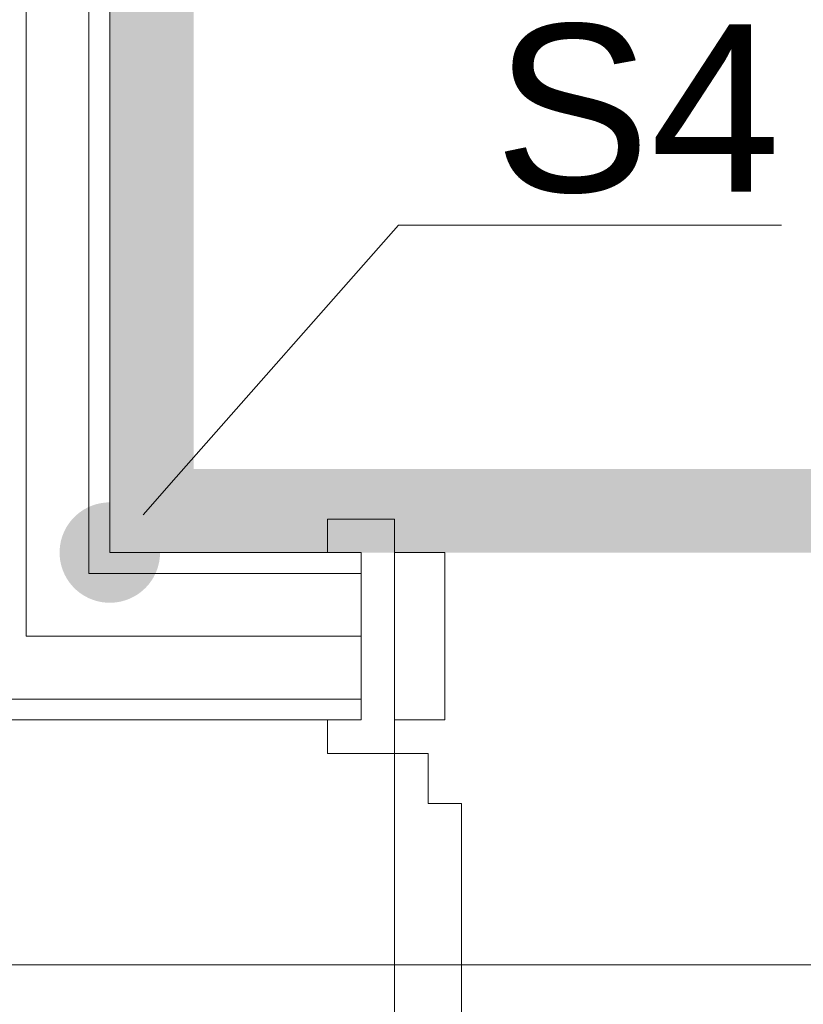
# Model space of a CAD drawing. Header units: millimetres. Extents: x -6792 to 22441, y -13430 to 4653.
# Tile 134 of 256: x -1699 to -1652, y -12327 to -12268. Entities that reach past the tile are written whole.
import ezdxf
from ezdxf import colors
from ezdxf.entities.mleader import LeaderData, LeaderLine
from ezdxf.math import Vec2, Vec3

# ---------------------------------------------------------------- set-up
doc = ezdxf.new("R2010")
doc.units = ezdxf.units.MM
doc.linetypes.add('DASHED', pattern=[19.05, 12.7, -6.35])
for name, color, linetype, lineweight in [('_A_KOLORYSTYKA ŚCIAN', 40, 'Continuous', 5), ('_A_OPIS', 253, 'Continuous', 9), ('_A_ŚCIANY WEWNĘTRZNE', 7, 'Continuous', 13), ('drzwi', 30, 'Continuous', 20)]:
    doc.layers.add(name, color=color, linetype=linetype, lineweight=lineweight)
doc.layers.add('_A_OCIEPLENIE_WNĘTRZA', color=7, linetype='BATTING', lineweight=0, true_color=0x595959)
doc.styles.get("Standard").update_dxf_attribs({"font": 'arial.ttf'})
doc.linetypes.add('BATTING', pattern='A,0.0001,-0.1,[134,ltypeshp.shx,S=0.1,R=0,X=-0.1,Y=0],-0.2,[134,ltypeshp.shx,S=0.1,R=180,X=0.1,Y=0],-0.1', length=0.4001)

# ---------------------------------------------------------------- blocks, each defined once
blk = doc.blocks.new('*U61')
for points in [[(-2, 5), (0, 5), (0, -5), (-2, -5), (-2, -7), (2, -7), (2, -5), (2, 7), (-2, 7), (-2, 5)], [(2, -5), (5, -5), (5, 5), (2, 5)]]:
    blk.add_lwpolyline(points)
blk.add_lwpolyline([(4, -7), (4, -10), (6, -10), (6, -100), (4, -100), (4, -103), (2, -103), (2, -7)], close=True)
at = {"linetype": 'DASHED'}
blk.add_arc((2, -7), 96, 270, 0, dxfattribs=at)
blk = doc.blocks.new('_Dot')
at = {"color": 0, "linetype": 'ByBlock', "lineweight": -2}
blk.add_line((-0.5, 0), (-1, 0), dxfattribs=at)
at = {"color": 0, "linetype": 'ByBlock', "const_width": 0.5}
blk.add_lwpolyline([(-0.25, 0, 1), (0.25, 0, 1)], format="xyb", close=True, dxfattribs=at)

msp = doc.modelspace()

# ---------------------------------------------------------------- linework, layer by layer
at = {"layer": '_A_KOLORYSTYKA ŚCIAN', "color": 43, "true_color": 0xcdaf74, "const_width": 5}
msp.add_lwpolyline([(-1690.672, -11796.289), (-1397.672, -11796.289), (-1397.672, -12297.289), (-1690.672, -12297.289)], close=True, dxfattribs=at)
at = {"layer": '_A_OCIEPLENIE_WNĘTRZA', "ltscale": 8}
msp.add_lwpolyline([(-1698.172, -11775.548), (-1698.172, -12304.789), (-1678.172, -12304.789)], dxfattribs=at)
at = {"layer": '_A_ŚCIANY WEWNĘTRZNE', "color": 251, "linetype": 'Continuous'}
for points in [[(-1694.422, -11775.548), (-1694.422, -12301.039)], [(-1694.422, -12301.039), (-1678.172, -12301.039)], [(-1704.422, -12308.539), (-1678.172, -12308.539)]]:
    msp.add_lwpolyline(points, dxfattribs=at)
at = {"layer": '_A_ŚCIANY WEWNĘTRZNE', "ltscale": 20}
for points in [[(-1693.172, -11775.548), (-1693.172, -12299.789)], [(-1693.172, -12299.789), (-1678.172, -12299.789)], [(-1703.172, -12309.789), (-1678.172, -12309.789)]]:
    msp.add_lwpolyline(points, dxfattribs=at)
at = {"layer": 'drzwi', "color": 3}
msp.add_lwpolyline([(-1722.511, -11775.548), (-1334.809, -11775.548), (-1334.809, -12324.413), (-1722.511, -12324.413)], close=True, dxfattribs=at)

# ---------------------------------------------------------------- block references
at = {"layer": 'drzwi'}
msp.add_blockref('*U61', (-1678.172, -12304.789), dxfattribs=at)

# ---------------------------------------------------------------- leaders
at = {"layer": '_A_OPIS', "linetype": 'ByBlock'}
ml = msp.add_multileader_mtext('Standard', dxfattribs=at)
ml.set_content('S4', color=256)
ml.set_leader_properties(color=256, linetype='ByLayer', lineweight=-1)
ml.set_arrow_properties(name='DOT')
ml.build(insert=Vec2(0, 0))
ml.multileader.update_dxf_attribs({"text_left_attachment_type": 6, "text_right_attachment_type": 6, "dogleg_length": 3, "arrow_head_size": 6})
ctx = ml.context
ctx.base_point, ctx.char_height, ctx.arrow_head_size, ctx.plane_origin = Vec3(-1670.923, -12280.234), 10, 6, Vec3(-1693.172, -12299.789)
ctx.left_attachment, ctx.right_attachment, ctx.text_align_type = 6, 6, 2
notes = []
notes.append((ctx, [(0, (1, 1, 0), (-1675.937, -12280.234), (1, 0), 5.014, [(0, [(-1693.172, -12299.789)], 0, [])])]))
ctx.mtext.insert, ctx.mtext.alignment, ctx.mtext.line_spacing_factor, ctx.mtext.flow_direction = Vec3(-1653.138, -12268.234), 3, 1.2, 5
for ctx, leaders in notes:
    for number, flags, end, landing, length, lines in leaders:
        leader = LeaderData()
        leader.index, (leader.has_last_leader_line, leader.has_dogleg_vector, leader.attachment_direction) = number, flags
        leader.last_leader_point, leader.dogleg_vector, leader.dogleg_length = Vec3(end), Vec3(landing), length
        for number, points, colour, breaks in lines:
            line = LeaderLine()
            line.index, line.vertices, line.color, line.breaks = number, Vec3.list(points), colors.encode_raw_color(colour), breaks
            leader.lines.append(line)
        ctx.leaders.append(leader)

doc.saveas('drawing.dxf')
